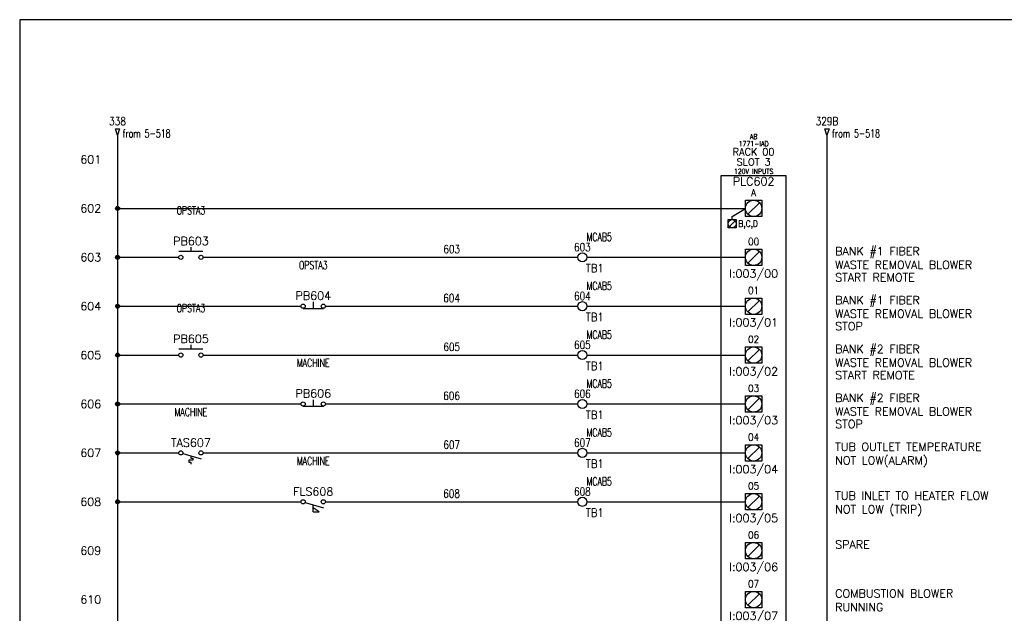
# Model space of a CAD drawing. Header units: inches. Extents: x 0 to 30, y 0 to 19.
# Tile 2 of 4: x 0 to 15.1, y 9.9 to 19. Entities that reach past the tile are written whole.
import ezdxf
from ezdxf.enums import TextEntityAlignment as Align

# ---------------------------------------------------------------- set-up
doc = ezdxf.new("R2010")
doc.units = ezdxf.units.IN
doc.header["$MEASUREMENT"] = 0
for name, color, linetype in [('BLK_18AWG', 251, 'Continuous'), ('DESC', 1, 'Continuous'), ('LOC', 140, 'Continuous'), ('MISC', 30, 'Continuous'), ('RED_18AWG', 1, 'Continuous'), ('SYMS', 7, 'Continuous'), ('TAGS', 30, 'Continuous'), ('TERMS', 6, 'Continuous'), ('WHT_16AWG', 7, 'Continuous'), ('WIRENO', 3, 'Continuous'), ('WIREREF', 52, 'Continuous'), ('WIREREF_DEST', 62, 'Continuous'), ('XREF', 7, 'Continuous')]:
    doc.layers.add(name, color=color, linetype=linetype)
doc.layers.add('Viewports', color=3, linetype='Continuous', plot=False)
doc.styles.add('LEGACY', font='romans.shx')
doc.styles.add('WD', font='romans.shx')

# ---------------------------------------------------------------- blocks, each defined once
blk = doc.blocks.new('PLCIO_7923')
at = {"layer": 'SYMS'}
for p, q in [((0.5, 0.5), (-0.5, 0.5)), ((-0.5, 0.5), (-0.5, -13.125)), ((0.5, -13.125), (0.5, 0.5)), ((-0.328, -0.125), (-0.125, 0)), ((-0.125, 0.125), (0.125, 0.125)), ((-0.125, -0.125), (-0.125, 0.125)), ((0.088, 0.088), (-0.088, -0.088)), ((0.125, 0.125), (0.125, -0.125)), ((-0.328, -0.172), (-0.328, -0.125)), ((0.125, -0.125), (-0.125, -0.125)), ((-0.391, -0.172), (-0.266, -0.172)), ((-0.391, -0.297), (-0.391, -0.172)), ((-0.266, -0.297), (-0.391, -0.297)), ((-0.284, -0.19), (-0.372, -0.279)), ((-0.266, -0.172), (-0.266, -0.297)), ((-0.125, -0.625), (0.125, -0.625)), ((-0.125, -0.875), (-0.125, -0.625)), ((-0.125, -0.625), (0.125, -0.625)), ((-0.125, -0.875), (-0.125, -0.625)), ((0.088, -0.662), (-0.088, -0.838)), ((0.125, -0.625), (0.125, -0.875)), ((0.125, -0.625), (0.125, -0.875)), ((0.125, -0.875), (-0.125, -0.875)), ((0.125, -0.875), (-0.125, -0.875)), ((-0.125, -1.375), (0.125, -1.375)), ((-0.125, -1.625), (-0.125, -1.375)), ((-0.125, -1.375), (0.125, -1.375)), ((-0.125, -1.625), (-0.125, -1.375)), ((0.088, -1.412), (-0.088, -1.588)), ((0.125, -1.375), (0.125, -1.625)), ((0.125, -1.375), (0.125, -1.625)), ((0.125, -1.625), (-0.125, -1.625)), ((0.125, -1.625), (-0.125, -1.625)), ((-0.125, -2.125), (0.125, -2.125)), ((-0.125, -2.375), (-0.125, -2.125)), ((-0.125, -2.125), (0.125, -2.125)), ((-0.125, -2.375), (-0.125, -2.125)), ((0.088, -2.162), (-0.088, -2.338)), ((0.125, -2.125), (0.125, -2.375)), ((0.125, -2.125), (0.125, -2.375)), ((0.125, -2.375), (-0.125, -2.375)), ((0.125, -2.375), (-0.125, -2.375)), ((-0.125, -2.875), (0.125, -2.875)), ((-0.125, -3.125), (-0.125, -2.875)), ((-0.125, -2.875), (0.125, -2.875)), ((-0.125, -3.125), (-0.125, -2.875)), ((0.088, -2.912), (-0.088, -3.088)), ((0.125, -2.875), (0.125, -3.125)), ((0.125, -2.875), (0.125, -3.125)), ((0.125, -3.125), (-0.125, -3.125)), ((0.125, -3.125), (-0.125, -3.125)), ((-0.125, -3.625), (0.125, -3.625)), ((-0.125, -3.875), (-0.125, -3.625)), ((-0.125, -3.625), (0.125, -3.625)), ((-0.125, -3.875), (-0.125, -3.625)), ((0.088, -3.662), (-0.088, -3.838)), ((0.125, -3.625), (0.125, -3.875)), ((0.125, -3.625), (0.125, -3.875)), ((0.125, -3.875), (-0.125, -3.875)), ((0.125, -3.875), (-0.125, -3.875)), ((-0.125, -4.375), (0.125, -4.375)), ((-0.125, -4.625), (-0.125, -4.375)), ((-0.125, -4.375), (0.125, -4.375)), ((-0.125, -4.625), (-0.125, -4.375)), ((0.125, -4.375), (0.125, -4.625)), ((0.125, -4.375), (0.125, -4.625)), ((0.088, -4.412), (-0.088, -4.588)), ((0.125, -4.625), (-0.125, -4.625)), ((0.125, -4.625), (-0.125, -4.625)), ((-0.125, -5.125), (0.125, -5.125)), ((-0.125, -5.375), (-0.125, -5.125)), ((-0.125, -5.125), (0.125, -5.125)), ((-0.125, -5.375), (-0.125, -5.125)), ((0.125, -5.125), (0.125, -5.375)), ((0.125, -5.125), (0.125, -5.375)), ((0.088, -5.162), (-0.088, -5.338)), ((0.125, -5.375), (-0.125, -5.375)), ((0.125, -5.375), (-0.125, -5.375)), ((-0.125, -5.875), (0.125, -5.875)), ((-0.125, -6.125), (-0.125, -5.875)), ((-0.125, -5.875), (0.125, -5.875)), ((-0.125, -6.125), (-0.125, -5.875)), ((0.125, -5.875), (0.125, -6.125)), ((0.125, -5.875), (0.125, -6.125)), ((0.088, -5.912), (-0.088, -6.088)), ((0.125, -6.125), (-0.125, -6.125)), ((0.125, -6.125), (-0.125, -6.125))]:
    blk.add_line(p, q, dxfattribs=at)
for centre, radius in [((0, 0), 0.125), ((-0.328, -0.234), 0.0625), ((0, -0.75), 0.125), ((0, -1.5), 0.125), ((0, -2.25), 0.125), ((0, -3), 0.125), ((0, -3.75), 0.125), ((0, -4.5), 0.125), ((0, -5.25), 0.125), ((0, -6), 0.125)]:
    blk.add_circle(centre, radius, dxfattribs=at)
at = {"layer": 'SYMS', "style": 'LEGACY'}
for tag, height, width, p in [('LOC', 0.0781, 0.8, (0, 1.17)), ('MFG', 0.0781, 0.8, (0, 1.062)), ('CAT', 0.0781, 0.9, (0, 0.953)), ('DESC', 0.0781, 0.8, (0, 0.53)), ('TERM01', 0.109, 0.9, (0, 0.188)), ('TERM02', 0.109, 0.9, (0, -0.562)), ('TERM03', 0.109, 0.9, (0, -1.312)), ('TERM04', 0.109, 0.9, (0, -2.062)), ('TERM05', 0.109, 0.9, (0, -2.812)), ('TERM06', 0.109, 0.9, (0, -3.562)), ('TERM07', 0.109, 0.9, (0, -4.312)), ('TERM08', 0.109, 0.9, (0, -5.062)), ('TERM09', 0.109, 0.9, (0, -5.812)), ('TERM10', 0.109, 0.9, (0, -6.562)), ('TERM11', 0.109, 0.9, (0, -7.312)), ('TERM12', 0.109, 0.9, (0, -8.062)), ('TERM13', 0.109, 0.9, (0, -8.812)), ('TERM14', 0.109, 0.9, (0, -9.562)), ('TERM15', 0.109, 0.9, (0, -10.312)), ('TERM16', 0.109, 0.9, (0, -11.062)), ('TERM17', 0.109, 0.9, (0, -11.812)), ('TERM18', 0.109, 0.9, (0, -12.562))]:
    blk.add_attdef(tag, text='', height=height, dxfattribs=dict(at, width=width)).set_placement(p, align=Align.CENTER)
at = {"layer": 'SYMS', "linetype": 'Continuous', "style": 'LEGACY', "flags": 9}
blk.add_attdef('ASSYCODE', text='', height=0.01, dxfattribs=at).set_placement((0.23, 1.071), align=Align.CENTER)
at = {"layer": 'SYMS', "style": 'LEGACY'}
for tag, p in [('LINE1', (0, 0.812)), ('LINE2', (0, 0.656)), ('TAG', (0, 0.353))]:
    blk.add_attdef(tag, text='', height=0.109, dxfattribs=at).set_placement(p, align=Align.CENTER)
at = {"layer": 'SYMS', "style": 'LEGACY', "flags": 1}
for tag, p in [('X4TERM01', (-0.125, 0)), ('X4TERM02', (-0.125, -0.75)), ('X4TERM03', (-0.125, -1.5)), ('X4TERM04', (-0.125, -2.25)), ('X4TERM05', (-0.125, -3)), ('X4TERM06', (-0.125, -3.75)), ('X4TERM07', (-0.125, -4.5)), ('X4TERM08', (-0.125, -5.25)), ('X4TERM09', (-0.125, -6)), ('X4TERM10', (-0.125, -6.75)), ('X4TERM11', (-0.125, -7.5)), ('X4TERM12', (-0.125, -8.25)), ('X4TERM13', (-0.125, -9)), ('X4TERM14', (-0.125, -9.75)), ('X4TERM15', (-0.125, -10.5)), ('X4TERM16', (-0.125, -11.25)), ('X4TERM17', (-0.125, -12)), ('X1TERM18', (0.125, -12.75))]:
    blk.add_attdef(tag, p, '', height=0.01, dxfattribs=at)
at = {"layer": 'SYMS', "style": 'LEGACY', "width": 0.9}
for tag, p in [('TERMDESC01', (-0.172, -0.062)), ('TERMDESC02', (-0.188, -0.812)), ('TERMDESC03', (-0.188, -1.562)), ('TERMDESC04', (-0.188, -2.312)), ('TERMDESC05', (-0.188, -3.062)), ('TERMDESC06', (-0.188, -3.812)), ('TERMDESC07', (-0.188, -4.562)), ('TERMDESC08', (-0.188, -5.312)), ('TERMDESC09', (-0.188, -6.062)), ('TERMDESC10', (-0.188, -6.812)), ('TERMDESC11', (-0.188, -7.562)), ('TERMDESC12', (-0.188, -8.312)), ('TERMDESC13', (-0.188, -9.062)), ('TERMDESC14', (-0.188, -9.812)), ('TERMDESC15', (-0.188, -10.562)), ('TERMDESC16', (-0.188, -11.312)), ('TERMDESC17', (-0.188, -12.062))]:
    blk.add_attdef(tag, text='', height=0.0781, dxfattribs=at).set_placement(p, align=Align.TOP_RIGHT)
for tag, height, p in [('TERM', 0.0938, (-0.234, -0.188)), ('TERMDESC18', 0.0781, (0.188, -12.812))]:
    blk.add_attdef(tag, text='', height=height, dxfattribs=at).set_placement(p, align=Align.TOP_LEFT)
for tag, p in [('DESCA02', (1.25, -0.719)), ('DESCB02', (1.25, -0.859)), ('DESCC02', (1.25, -1)), ('DESCD02', (1.25, -1.141)), ('DESCE02', (1.25, -1.281)), ('DESCA03', (1.25, -1.469)), ('DESCB03', (1.25, -1.609)), ('DESCC03', (1.25, -1.75)), ('DESCD03', (1.25, -1.891)), ('DESCE03', (1.25, -2.031)), ('DESCA04', (1.25, -2.219)), ('DESCB04', (1.25, -2.359)), ('DESCC04', (1.25, -2.5)), ('DESCD04', (1.25, -2.641)), ('DESCE04', (1.25, -2.781)), ('DESCA05', (1.25, -2.969)), ('DESCB05', (1.25, -3.109)), ('DESCC05', (1.25, -3.25)), ('DESCD05', (1.25, -3.391)), ('DESCE05', (1.25, -3.531)), ('DESCA06', (1.25, -3.719)), ('DESCB06', (1.25, -3.859)), ('DESCC06', (1.25, -4)), ('DESCD06', (1.25, -4.141)), ('DESCE06', (1.25, -4.281)), ('DESCA07', (1.25, -4.469)), ('DESCB07', (1.25, -4.609)), ('DESCC07', (1.25, -4.75)), ('DESCD07', (1.25, -4.891)), ('DESCE07', (1.25, -5.031)), ('DESCA08', (1.25, -5.219)), ('DESCB08', (1.25, -5.359)), ('DESCC08', (1.25, -5.5)), ('DESCD08', (1.25, -5.641)), ('DESCE08', (1.25, -5.781)), ('DESCA09', (1.25, -5.969)), ('DESCB09', (1.25, -6.109)), ('DESCC09', (1.25, -6.25)), ('DESCD09', (1.25, -6.391)), ('DESCE09', (1.25, -6.531)), ('DESCA10', (1.25, -6.719)), ('DESCB10', (1.25, -6.859)), ('DESCC10', (1.25, -7)), ('DESCD10', (1.25, -7.141)), ('DESCE10', (1.25, -7.281)), ('DESCA11', (1.25, -7.469)), ('DESCB11', (1.25, -7.609)), ('DESCC11', (1.25, -7.75)), ('DESCD11', (1.25, -7.891)), ('DESCE11', (1.25, -8.031)), ('DESCA12', (1.25, -8.219)), ('DESCB12', (1.25, -8.359)), ('DESCC12', (1.25, -8.5)), ('DESCD12', (1.25, -8.641)), ('DESCE12', (1.25, -8.781)), ('DESCA13', (1.25, -8.969)), ('DESCB13', (1.25, -9.109)), ('DESCC13', (1.25, -9.25)), ('DESCD13', (1.25, -9.391)), ('DESCE13', (1.25, -9.531)), ('DESCA14', (1.25, -9.719)), ('DESCB14', (1.25, -9.859)), ('DESCC14', (1.25, -10)), ('DESCD14', (1.25, -10.141)), ('DESCE14', (1.25, -10.281)), ('DESCA15', (1.25, -10.469)), ('DESCB15', (1.25, -10.609)), ('DESCC15', (1.25, -10.75)), ('DESCD15', (1.25, -10.891)), ('DESCE15', (1.25, -11.031)), ('DESCA16', (1.25, -11.219)), ('DESCB16', (1.25, -11.359)), ('DESCC16', (1.25, -11.5)), ('DESCD16', (1.25, -11.641)), ('DESCE16', (1.25, -11.781)), ('DESCA17', (1.25, -11.969)), ('DESCB17', (1.25, -12.109)), ('DESCC17', (1.25, -12.25)), ('DESCD17', (1.25, -12.391)), ('DESCE17', (1.25, -12.531))]:
    blk.add_attdef(tag, p, '', height=0.109, dxfattribs=at)
at = {"layer": 'SYMS', "style": 'LEGACY'}
for tag, p in [('TAGA02', (0, -0.938)), ('TAGA03', (0, -1.688)), ('TAGA04', (0, -2.438)), ('TAGA05', (0, -3.188)), ('TAGA06', (0, -3.938)), ('TAGA07', (0, -4.688)), ('TAGA08', (0, -5.438)), ('TAGA09', (0, -6.188)), ('TAGA10', (0, -6.938)), ('TAGA11', (0, -7.688)), ('TAGA12', (0, -8.438)), ('TAGA13', (0, -9.188)), ('TAGA14', (0, -9.938)), ('TAGA15', (0, -10.688)), ('TAGA16', (0, -11.438)), ('TAGA17', (0, -12.188))]:
    blk.add_attdef(tag, text='', height=0.109, dxfattribs=at).set_placement(p, align=Align.TOP_CENTER)
blk = doc.blocks.new('HTS11')
at = {"linetype": 'Continuous'}
blk.add_line((-0.125, -0.01), (0.157, -0.091), dxfattribs=at)
for p, q in [((0.031, -0.111), (-0.031, -0.111)), ((-0.031, -0.111), (-0.031, -0.142)), ((-0.031, -0.142), (0, -0.142)), ((0, -0.046), (0, -0.08)), ((0, -0.08), (0.031, -0.08)), ((0, -0.142), (0, -0.174)), ((0.031, -0.08), (0.031, -0.111))]:
    blk.add_line(p, q)
for centre in [(-0.155, 0), (0.155, 0)]:
    blk.add_circle(centre, 0.0322)
at = {"style": 'WD', "width": 0.7}
for tag, p in [('INST', (0, 0.732)), ('LOC', (0, 0.562)), ('DESC1', (0, 0.406)), ('DESC2', (0, 0.25)), ('XREF', (0, -0.332))]:
    blk.add_attdef(tag, text='', height=0.125, dxfattribs=at).set_placement(p, align=Align.CENTER)
at = {"style": 'WD'}
blk.add_attdef('TAG1', text='', height=0.125, dxfattribs=at).set_placement((0, 0.094), align=Align.CENTER)
for tag, p, height, flags in [('X4TERM01', (-0.188, 0), 0.0125, 1), ('CONTACT', (0.038, 0.02), 0.01, 1), ('FAMILY', (0.038, 0.037), 0.01, 9), ('X1TERM02', (0.188, 0), 0.0125, 1)]:
    blk.add_attdef(tag, p, '', height=height, dxfattribs=dict(at, flags=flags))
for tag, p in [('X2LINK', (0, 0.031)), ('X8LINK', (0, -0.219))]:
    blk.add_attdef(tag, p, '', height=0.01, dxfattribs=at)
at = {"linetype": 'Continuous', "style": 'WD', "flags": 9}
for tag, p in [('CAT', (0.063, -0.007)), ('ASSYCODE', (0.062, -0.047)), ('MFG', (0.063, -0.027))]:
    blk.add_attdef(tag, text='', height=0.01, dxfattribs=at).set_placement(p, align=Align.CENTER)
at = {"linetype": 'Continuous', "style": 'WD', "flags": 8}
blk.add_attdef('TERM01', text='', height=0.125, dxfattribs=at).set_placement((-0.25, -0.016), align=Align.TOP_RIGHT)
blk.add_attdef('TERM02', text='', height=0.125, dxfattribs=at).set_placement((0.25, -0.016), align=Align.TOP_LEFT)
at = {"style": 'WD', "width": 0.7}
for tag, p in [('RATING1', (0.281, -0.294)), ('WDTAGALT', (0.281, -0.466))]:
    blk.add_attdef(tag, p, '', height=0.125, dxfattribs=at)
blk = doc.blocks.new('HFS11')
at = {"linetype": 'Continuous'}
blk.add_line((-0.125, -0.01), (0.157, -0.091), dxfattribs=at)
for p, q in [((0, -0.156), (0, -0.046)), ((0.093, -0.156), (0, -0.094)), ((0, -0.156), (0.093, -0.156))]:
    blk.add_line(p, q)
for centre in [(-0.155, 0), (0.155, 0)]:
    blk.add_circle(centre, 0.0322)
at = {"style": 'WD', "width": 0.7}
for tag, p in [('INST', (0, 0.732)), ('LOC', (0, 0.562)), ('DESC1', (0, 0.406)), ('DESC2', (0, 0.25)), ('XREF', (0, -0.348)), ('WDTAGALT', (-0.009, -0.5))]:
    blk.add_attdef(tag, text='', height=0.125, dxfattribs=at).set_placement(p, align=Align.CENTER)
at = {"style": 'WD'}
blk.add_attdef('TAG1', text='', height=0.125, dxfattribs=at).set_placement((0, 0.094), align=Align.CENTER)
for tag, p, height, flags in [('X4TERM01', (-0.188, 0), 0.0125, 1), ('CONTACT', (0.038, 0.02), 0.01, 1), ('FAMILY', (0.038, 0.037), 0.01, 9), ('X1TERM02', (0.188, 0), 0.0125, 1)]:
    blk.add_attdef(tag, p, '', height=height, dxfattribs=dict(at, flags=flags))
for tag, p in [('X2LINK', (0, 0.047)), ('X8LINK', (0, -0.203))]:
    blk.add_attdef(tag, p, '', height=0.01, dxfattribs=at)
at = {"linetype": 'Continuous', "style": 'WD', "flags": 9}
for tag, p in [('CAT', (0.063, -0.007)), ('ASSYCODE', (0.062, -0.047)), ('MFG', (0.063, -0.027))]:
    blk.add_attdef(tag, text='', height=0.01, dxfattribs=at).set_placement(p, align=Align.CENTER)
at = {"linetype": 'Continuous', "style": 'WD', "flags": 8}
blk.add_attdef('TERM01', text='', height=0.125, dxfattribs=at).set_placement((-0.25, -0.031), align=Align.TOP_RIGHT)
blk.add_attdef('TERM02', text='', height=0.125, dxfattribs=at).set_placement((0.25, -0.031), align=Align.TOP_LEFT)
at = {"style": 'WD', "width": 0.7}
blk.add_attdef('RATING1', (0.249, -0.313), '', height=0.125, dxfattribs=at)
blk = doc.blocks.new('WDDOT')
for radius in [0.03, 0.0187, 0.00929]:
    blk.add_circle((0, 0), radius)
blk = doc.blocks.new('WD_MLRH')
at = {"style": 'WD'}
blk.add_attdef('RUNGFIRST', text='', height=0.125, dxfattribs=at).set_placement((-0.25, 0), align=Align.MIDDLE_RIGHT)
at = {"style": 'WD', "flags": 1}
for tag, p in [('RUNGHORV', (-0.25, -0.127)), ('RUNGINC', (-0.25, -0.163)), ('WIREMODE', (-0.25, -0.281)), ('RUNGDIST', (-0.25, -0.2)), ('RUNGCNT', (-0.25, -0.237)), ('WIREFMT', (-0.25, -0.321)), ('WIRE-START', (-0.25, -0.356)), ('WIRE-GSUF', (-0.25, -0.396)), ('PH3SPACE', (-0.25, -0.437))]:
    blk.add_attdef(tag, text='', height=0.025, dxfattribs=at).set_placement(p, align=Align.RIGHT)
blk = doc.blocks.new('HA1D2')
blk.add_lwpolyline([(0, 0.094), (0.031, 0.094), (0, 0), (-0.031, 0.094), (0, 0.094)])
at = {"style": 'WD', "width": 0.8, "flags": 8}
blk.add_attdef('WIRENO', text='', height=0.125, dxfattribs=at).set_placement((0, 0.15), align=Align.CENTER)
at = {"style": 'WD', "flags": 1}
for tag, p in [('X8TERM01', (0, 0)), ('SIGCODE', (0.026, 0.066))]:
    blk.add_attdef(tag, p, '', height=0.01, dxfattribs=at)
at = {"style": 'WD', "width": 0.7}
for tag, p in [('XREF', (0.077, -0.037)), ('DESC1', (0.077, -0.206))]:
    blk.add_attdef(tag, p, '', height=0.125, dxfattribs=at)
blk = doc.blocks.new('HPB12')
for p, q in [((0, 0.065), (0, -0.033)), ((-0.156, -0.033), (0.156, -0.033))]:
    blk.add_line(p, q)
for centre in [(-0.155, 0), (0.155, 0)]:
    blk.add_circle(centre, 0.0322)
at = {"style": 'WD', "width": 0.7}
for tag, p in [('INST', (0, 0.738)), ('LOC', (0, 0.568)), ('DESC1', (0, 0.412)), ('DESC2', (0, 0.255)), ('XREF', (0, -0.232))]:
    blk.add_attdef(tag, text='', height=0.125, dxfattribs=at).set_placement(p, align=Align.CENTER)
at = {"style": 'WD'}
blk.add_attdef('TAG1', text='', height=0.125, dxfattribs=at).set_placement((0, 0.099), align=Align.CENTER)
for tag, p, height, flags in [('X4TERM01', (-0.188, 0), 0.0125, 1), ('CONTACT', (0.054, 0.042), 0.01, 9), ('FAMILY', (0.054, 0.058), 0.01, 9), ('X1TERM02', (0.188, 0), 0.0125, 1)]:
    blk.add_attdef(tag, p, '', height=height, dxfattribs=dict(at, flags=flags))
for tag, p in [('X2LINK', (0, 0.125)), ('X8LINK', (0, -0.094))]:
    blk.add_attdef(tag, p, '', height=0.01, dxfattribs=at)
at = {"linetype": 'Continuous', "style": 'WD', "flags": 9}
for tag, p in [('MFG', (0.076, -0.006)), ('CAT', (0.076, 0.017)), ('ASSYCODE', (0.076, -0.022))]:
    blk.add_attdef(tag, text='', height=0.01, dxfattribs=at).set_placement(p, align=Align.CENTER)
at = {"linetype": 'Continuous', "style": 'WD', "flags": 8}
blk.add_attdef('TERM01', text='', height=0.125, dxfattribs=at).set_placement((-0.25, -0.031), align=Align.TOP_RIGHT)
blk.add_attdef('TERM02', text='', height=0.125, dxfattribs=at).set_placement((0.25, -0.031), align=Align.TOP_LEFT)
blk = doc.blocks.new('HT0W02')
blk.add_circle((0, 0), 0.0699)
at = {"style": 'WD'}
for tag, p, width in [('INST', (0.062, 0.42), 0.7), ('LOC', (0.062, 0.25), 0.7), ('DESC1', (0.053, -0.385), 0.8)]:
    blk.add_attdef(tag, p, '', height=0.125, dxfattribs=dict(at, width=width))
at = {"linetype": 'Continuous', "style": 'WD', "width": 0.8, "flags": 8}
blk.add_attdef('WIRENO', text='', height=0.125, dxfattribs=at).set_placement((0, 0.094), align=Align.CENTER)
at = {"style": 'WD', "flags": 1}
for tag, p, height in [('X4TERM01', (-0.07, 0), 0.0125), ('X4TERMDESC01', (-0.055, -0.023), 0.025), ('X2TERMDESC01', (-0.006, 0.029), 0.025), ('X2TERM01', (0, 0.07), 0.0125), ('STRIPSEQ', (0, 0), 0.00125), ('X1TERMDESC01', (0.039, -0.003), 0.025), ('X1TERM01', (0.07, 0), 0.0125), ('LINKTERM', (0, -0.002), 0.00125), ('X8TERM01', (0, -0.07), 0.0125), ('X8TERMDESC01', (0, -0.054), 0.025)]:
    blk.add_attdef(tag, p, '', height=height, dxfattribs=at)
at = {"linetype": 'Continuous', "style": 'WD'}
for tag, p, height, width, flags in [('TAGSTRIP', (0.053, -0.229), 0.125, 0.9, 8), ('CAT', (0.213, -0.406), 0.109, 0.8, 1), ('DESC2', (0.053, -0.541), 0.125, 0.8, 8), ('DESC3', (0.053, -0.698), 0.125, 0.8, 8)]:
    blk.add_attdef(tag, p, '', height=height, dxfattribs=dict(at, width=width, flags=flags))
at = {"linetype": 'Continuous', "style": 'WD', "width": 0.8, "flags": 1}
blk.add_attdef('MFG', text='', height=0.109, dxfattribs=at).set_placement((0.088, -0.406), align=Align.RIGHT)
at = {"style": 'WD', "width": 0.7, "flags": 1}
blk.add_attdef('ASSYCODE', (0.062, -0.281), '', height=0.01, dxfattribs=at)
blk = doc.blocks.new('HPB11')
for p, q in [((0, 0.156), (0, 0.094)), ((-0.185, 0.094), (0.18, 0.094))]:
    blk.add_line(p, q)
for centre in [(-0.155, 0), (0.155, 0)]:
    blk.add_circle(centre, 0.0322)
at = {"style": 'WD', "width": 0.7}
for tag, p in [('INST', (0, 0.826)), ('LOC', (0, 0.656)), ('DESC1', (0, 0.5)), ('DESC2', (0, 0.344)), ('XREF', (0, -0.219))]:
    blk.add_attdef(tag, text='', height=0.125, dxfattribs=at).set_placement(p, align=Align.CENTER)
at = {"style": 'WD'}
blk.add_attdef('TAG1', text='', height=0.125, dxfattribs=at).set_placement((0, 0.188), align=Align.CENTER)
for tag, p in [('X2LINK', (0, 0.219)), ('X8LINK', (0, 0))]:
    blk.add_attdef(tag, p, '', height=0.01, dxfattribs=at)
for tag, p, height, flags in [('FAMILY', (0.205, 0.152), 0.01, 9), ('X4TERM01', (-0.188, 0), 0.0125, 1), ('X1TERM02', (0.188, 0), 0.0125, 1), ('CONTACT', (0.205, 0.136), 0.01, 1)]:
    blk.add_attdef(tag, p, '', height=height, dxfattribs=dict(at, flags=flags))
at = {"linetype": 'Continuous', "style": 'WD', "flags": 9}
for tag, p in [('ASSYCODE', (0.23, 0.071)), ('MFG', (0.228, 0.089)), ('CAT', (0.23, 0.108))]:
    blk.add_attdef(tag, text='', height=0.01, dxfattribs=at).set_placement(p, align=Align.CENTER)
at = {"linetype": 'Continuous', "style": 'WD', "flags": 8}
blk.add_attdef('TERM01', text='', height=0.125, dxfattribs=at).set_placement((-0.25, -0.031), align=Align.TOP_RIGHT)
blk.add_attdef('TERM02', text='', height=0.125, dxfattribs=at).set_placement((0.25, -0.031), align=Align.TOP_LEFT)
blk = doc.blocks.new('WD_WNH')
at = {"linetype": 'Continuous', "style": 'WD', "width": 0.8}
blk.add_attdef('WIRENO', text='', height=0.125, dxfattribs=at).set_placement((0, 0.062), align=Align.CENTER)
at = {"style": 'WD', "flags": 1}
for tag, p in [('W01USER', (0, 0.078)), ('W02USER', (0, 0.07)), ('W03USER', (0, 0.062)), ('W04USER', (0, 0.055)), ('W05USER', (0, 0.047)), ('W06USER', (0, 0.039)), ('W07USER', (0, 0.031)), ('W08USER', (0, 0.023)), ('W09USER', (0, 0.016)), ('W10USER', (0, 0.008))]:
    blk.add_attdef(tag, text='', height=0.005, dxfattribs=at).set_placement(p, align=Align.CENTER)

msp = doc.modelspace()

# ---------------------------------------------------------------- linework, layer by layer
at = {"layer": 'BLK_18AWG'}
for p, q in [((1.5, 17.25), (1.5, 2.25)), ((1.5, 16.125), (11.125, 16.125)), ((1.5, 15.375), (2.438, 15.375)), ((1.5, 14.625), (4.312, 14.625)), ((1.5, 13.875), (2.438, 13.875)), ((1.5, 13.125), (4.312, 13.125)), ((1.5, 12.375), (2.438, 12.375)), ((1.5, 11.625), (4.312, 11.625))]:
    msp.add_line(p, q, dxfattribs=at)
at = {"layer": 'RED_18AWG'}
for p, q in [((2.812, 15.375), (8.555, 15.375)), ((8.695, 15.375), (11.125, 15.375)), ((4.688, 14.625), (8.555, 14.625)), ((8.695, 14.625), (11.125, 14.625)), ((2.812, 13.875), (8.555, 13.875)), ((8.695, 13.875), (11.125, 13.875)), ((4.688, 13.125), (8.555, 13.125)), ((8.695, 13.125), (11.125, 13.125)), ((2.812, 12.375), (8.555, 12.375)), ((8.695, 12.375), (11.125, 12.375)), ((4.688, 11.625), (8.555, 11.625)), ((8.695, 11.625), (11.125, 11.625))]:
    msp.add_line(p, q, dxfattribs=at)
at = {"layer": 'Viewports'}
msp.add_lwpolyline([(0, 0), (30, 0), (30, 19.02), (0, 19.02)], close=True, dxfattribs=at)
at = {"layer": 'WHT_16AWG'}
msp.add_line((12.375, 17.25), (12.375, 2.25), dxfattribs=at)

# ---------------------------------------------------------------- block references
ref = msp.add_blockref('PLCIO_7923', (11.25, 16.125))
ref.add_attrib('TERM01', 'A', dxfattribs={"layer": 'TERMS', "height": 0.109, "style": 'WD', "width": 0.9}).set_placement((11.25, 16.312), align=Align.CENTER)
ref.add_attrib('TAG', 'PLC602', dxfattribs={"layer": 'TAGS', "height": 0.125, "style": 'WD'}).set_placement((11.25, 16.478), align=Align.CENTER)
ref.add_attrib('TERM', 'B,C,D', dxfattribs={"layer": 'TERMS', "height": 0.0938, "style": 'WD', "width": 0.9}).set_placement((11.016, 15.938), align=Align.TOP_LEFT)
ref.add_attrib('LINE1', 'RACK 00', dxfattribs={"layer": 'MISC', "height": 0.1094, "style": 'WD'}).set_placement((11.25, 16.938), align=Align.CENTER)
ref.add_attrib('LINE2', 'SLOT 3', dxfattribs={"layer": 'MISC', "height": 0.1094, "style": 'WD'}).set_placement((11.25, 16.781), align=Align.CENTER)
ref.add_attrib('DESC', '120V INPUTS', dxfattribs={"layer": 'DESC', "height": 0.07812, "style": 'WD', "width": 0.8}).set_placement((11.25, 16.655), align=Align.CENTER)
ref.add_attrib('CAT', '1771-IAD', dxfattribs={"layer": 'MISC', "height": 0.0781, "style": 'WD', "width": 0.9}).set_placement((11.25, 17.078), align=Align.CENTER)
ref.add_attrib('MFG', 'AB', dxfattribs={"layer": 'MISC', "height": 0.0781, "style": 'WD', "width": 0.8}).set_placement((11.25, 17.188), align=Align.CENTER)
ref.add_attrib('TERM02', '00', dxfattribs={"layer": 'TERMS', "height": 0.1094, "style": 'WD', "width": 0.9}).set_placement((11.25, 15.562), align=Align.CENTER)
ref.add_attrib('TAGA02', 'I:003/00', dxfattribs={"layer": 'TAGS', "height": 0.125, "style": 'WD'}).set_placement((11.25, 15.188), align=Align.TOP_CENTER)
ref.add_attrib('DESCA02', 'BANK #1 FIBER', (12.5, 15.406), dxfattribs={"layer": 'DESC', "height": 0.125, "style": 'WD'})
ref.add_attrib('DESCB02', 'WASTE REMOVAL BLOWER', (12.5, 15.197), dxfattribs={"layer": 'DESC', "height": 0.125, "style": 'WD'})
ref.add_attrib('DESCC02', 'START REMOTE', (12.5, 15.005), dxfattribs={"layer": 'DESC', "height": 0.125, "style": 'WD'})
ref.add_attrib('TERM03', '01', dxfattribs={"layer": 'TERMS', "height": 0.1094, "style": 'WD', "width": 0.9}).set_placement((11.25, 14.812), align=Align.CENTER)
ref.add_attrib('TAGA03', 'I:003/01', dxfattribs={"layer": 'TAGS', "height": 0.125, "style": 'WD'}).set_placement((11.25, 14.438), align=Align.TOP_CENTER)
ref.add_attrib('DESCA03', 'BANK #1 FIBER', (12.5, 14.656), dxfattribs={"layer": 'DESC', "height": 0.125, "style": 'WD'})
ref.add_attrib('DESCB03', 'WASTE REMOVAL BLOWER', (12.5, 14.447), dxfattribs={"layer": 'DESC', "height": 0.125, "style": 'WD'})
ref.add_attrib('DESCC03', 'STOP ', (12.5, 14.255), dxfattribs={"layer": 'DESC', "height": 0.125, "style": 'WD'})
ref.add_attrib('TERM04', '02', dxfattribs={"layer": 'TERMS', "height": 0.1094, "style": 'WD', "width": 0.9}).set_placement((11.25, 14.062), align=Align.CENTER)
ref.add_attrib('TAGA04', 'I:003/02', dxfattribs={"layer": 'TAGS', "height": 0.125, "style": 'WD'}).set_placement((11.25, 13.688), align=Align.TOP_CENTER)
ref.add_attrib('DESCA04', 'BANK #2 FIBER', (12.5, 13.906), dxfattribs={"layer": 'DESC', "height": 0.125, "style": 'WD'})
ref.add_attrib('DESCB04', 'WASTE REMOVAL BLOWER', (12.5, 13.697), dxfattribs={"layer": 'DESC', "height": 0.125, "style": 'WD'})
ref.add_attrib('DESCC04', 'START REMOTE', (12.5, 13.505), dxfattribs={"layer": 'DESC', "height": 0.125, "style": 'WD'})
ref.add_attrib('TERM05', '03', dxfattribs={"layer": 'TERMS', "height": 0.1094, "style": 'WD', "width": 0.9}).set_placement((11.25, 13.312), align=Align.CENTER)
ref.add_attrib('TAGA05', 'I:003/03', dxfattribs={"layer": 'TAGS', "height": 0.125, "style": 'WD'}).set_placement((11.25, 12.938), align=Align.TOP_CENTER)
ref.add_attrib('DESCA05', 'BANK #2 FIBER', (12.5, 13.156), dxfattribs={"layer": 'DESC', "height": 0.125, "style": 'WD'})
ref.add_attrib('DESCB05', 'WASTE REMOVAL BLOWER', (12.5, 12.947), dxfattribs={"layer": 'DESC', "height": 0.125, "style": 'WD'})
ref.add_attrib('DESCC05', 'STOP ', (12.5, 12.755), dxfattribs={"layer": 'DESC', "height": 0.125, "style": 'WD'})
ref.add_attrib('TERM06', '04', dxfattribs={"layer": 'TERMS', "height": 0.1094, "style": 'WD', "width": 0.9}).set_placement((11.25, 12.562), align=Align.CENTER)
ref.add_attrib('TAGA06', 'I:003/04', dxfattribs={"layer": 'TAGS', "height": 0.125, "style": 'WD'}).set_placement((11.25, 12.188), align=Align.TOP_CENTER)
ref.add_attrib('DESCA06', 'TUB OUTLET TEMPERATURE', (12.5, 12.406), dxfattribs={"layer": 'DESC', "height": 0.125, "style": 'WD'})
ref.add_attrib('DESCB06', 'NOT LOW(ALARM)', (12.5, 12.197), dxfattribs={"layer": 'DESC', "height": 0.125, "style": 'WD'})
ref.add_attrib('TERM07', '05', dxfattribs={"layer": 'TERMS', "height": 0.1094, "style": 'WD', "width": 0.9}).set_placement((11.25, 11.812), align=Align.CENTER)
ref.add_attrib('TAGA07', 'I:003/05', dxfattribs={"layer": 'TAGS', "height": 0.125, "style": 'WD'}).set_placement((11.25, 11.438), align=Align.TOP_CENTER)
ref.add_attrib('DESCA07', 'TUB INLET TO HEATER FLOW', (12.5, 11.656), dxfattribs={"layer": 'DESC', "height": 0.125, "style": 'WD'})
ref.add_attrib('DESCB07', 'NOT LOW (TRIP)', (12.5, 11.447), dxfattribs={"layer": 'DESC', "height": 0.125, "style": 'WD'})
ref.add_attrib('TERM08', '06', dxfattribs={"layer": 'TERMS', "height": 0.1094, "style": 'WD', "width": 0.9}).set_placement((11.25, 11.062), align=Align.CENTER)
ref.add_attrib('TAGA08', 'I:003/06', dxfattribs={"layer": 'TAGS', "height": 0.125, "style": 'WD'}).set_placement((11.25, 10.688), align=Align.TOP_CENTER)
ref.add_attrib('DESCA08', 'SPARE', (12.5, 10.906), dxfattribs={"layer": 'DESC', "height": 0.125, "style": 'WD'})
ref.add_attrib('TERM09', '07', dxfattribs={"layer": 'TERMS', "height": 0.1094, "style": 'WD', "width": 0.9}).set_placement((11.25, 10.312), align=Align.CENTER)
ref.add_attrib('TAGA09', 'I:003/07', dxfattribs={"layer": 'TAGS', "height": 0.125, "style": 'WD'}).set_placement((11.25, 9.938), align=Align.TOP_CENTER)
ref.add_attrib('DESCA09', 'COMBUSTION BLOWER', (12.5, 10.156), dxfattribs={"layer": 'DESC', "height": 0.125, "style": 'WD'})
ref.add_attrib('DESCB09', 'RUNNING', (12.5, 9.947), dxfattribs={"layer": 'DESC', "height": 0.125, "style": 'WD'})
at = {"layer": 'SYMS'}
ref = msp.add_blockref('HA1D2', (1.5, 17.25), dxfattribs=at)
ref.add_attrib('WIRENO', '338', dxfattribs={"layer": 'WIREREF_DEST', "height": 0.125, "style": 'WD', "width": 0.8, "flags": 8}).set_placement((1.5, 17.4), align=Align.CENTER)
ref.add_attrib('XREF', 'from 5-518', (1.577, 17.213), dxfattribs={"layer": 'XREF', "height": 0.125, "style": 'WD', "width": 0.7})
ref = msp.add_blockref('HA1D2', (12.375, 17.25), dxfattribs=at)
ref.add_attrib('WIRENO', '329B', dxfattribs={"layer": 'WIREREF_DEST', "height": 0.125, "style": 'WD', "width": 0.8, "flags": 8}).set_placement((12.375, 17.4), align=Align.CENTER)
ref.add_attrib('XREF', 'from 5-518', (12.452, 17.213), dxfattribs={"layer": 'XREF', "height": 0.125, "style": 'WD', "width": 0.7})
ref = msp.add_blockref('WD_MLRH', (1.5, 16.875), dxfattribs=at)
ref.add_attrib('RUNGFIRST', '601', dxfattribs={"layer": 'MISC', "height": 0.125, "style": 'WD'}).set_placement((1.25, 16.875), align=Align.MIDDLE_RIGHT)
for p in [(1.5, 16.125), (1.5, 15.375), (1.5, 14.625), (1.5, 13.875), (1.5, 13.125), (1.5, 12.375), (1.5, 11.625)]:
    msp.add_blockref('WDDOT', p, dxfattribs=at)
ref = msp.add_blockref('HPB11', (2.625, 15.375), dxfattribs=at)
ref.add_attrib('LOC', 'OPSTA3', dxfattribs={"layer": 'LOC', "height": 0.125, "style": 'WD', "width": 0.7}).set_placement((2.625, 16.031), align=Align.CENTER)
ref.add_attrib('TAG1', 'PB603', dxfattribs={"layer": 'TAGS', "height": 0.125, "style": 'WD'}).set_placement((2.625, 15.562), align=Align.CENTER)
ref = msp.add_blockref('HT0W02', (8.625, 15.375), dxfattribs=at)
ref.add_attrib('WIRENO', '603', dxfattribs={"layer": 'WIREREF', "linetype": 'Continuous', "height": 0.125, "style": 'WD', "width": 0.8, "flags": 8}).set_placement((8.625, 15.469), align=Align.CENTER)
ref.add_attrib('LOC', 'MCAB5', (8.688, 15.625), dxfattribs={"layer": 'LOC', "height": 0.125, "style": 'WD', "width": 0.7})
ref.add_attrib('TAGSTRIP', 'TB1', (8.678, 15.146), dxfattribs={"layer": 'TAGS', "linetype": 'Continuous', "height": 0.125, "style": 'WD', "width": 0.9, "flags": 8})
ref = msp.add_blockref('HPB12', (4.5, 14.625), dxfattribs=at)
ref.add_attrib('LOC', 'OPSTA3', dxfattribs={"layer": 'LOC', "height": 0.125, "style": 'WD', "width": 0.7}).set_placement((4.5, 15.193), align=Align.CENTER)
ref.add_attrib('TAG1', 'PB604', dxfattribs={"layer": 'TAGS', "height": 0.125, "style": 'WD'}).set_placement((4.5, 14.724), align=Align.CENTER)
ref = msp.add_blockref('HT0W02', (8.625, 14.625), dxfattribs=at)
ref.add_attrib('WIRENO', '604', dxfattribs={"layer": 'WIREREF', "linetype": 'Continuous', "height": 0.125, "style": 'WD', "width": 0.8, "flags": 8}).set_placement((8.625, 14.719), align=Align.CENTER)
ref.add_attrib('LOC', 'MCAB5', (8.688, 14.875), dxfattribs={"layer": 'LOC', "height": 0.125, "style": 'WD', "width": 0.7})
ref.add_attrib('TAGSTRIP', 'TB1', (8.678, 14.396), dxfattribs={"layer": 'TAGS', "linetype": 'Continuous', "height": 0.125, "style": 'WD', "width": 0.9, "flags": 8})
ref = msp.add_blockref('HPB11', (2.625, 13.875), dxfattribs=at)
ref.add_attrib('LOC', 'OPSTA3', dxfattribs={"layer": 'LOC', "height": 0.125, "style": 'WD', "width": 0.7}).set_placement((2.625, 14.531), align=Align.CENTER)
ref.add_attrib('TAG1', 'PB605', dxfattribs={"layer": 'TAGS', "height": 0.125, "style": 'WD'}).set_placement((2.625, 14.062), align=Align.CENTER)
ref = msp.add_blockref('HT0W02', (8.625, 13.875), dxfattribs=at)
ref.add_attrib('WIRENO', '605', dxfattribs={"layer": 'WIREREF', "linetype": 'Continuous', "height": 0.125, "style": 'WD', "width": 0.8, "flags": 8}).set_placement((8.625, 13.969), align=Align.CENTER)
ref.add_attrib('LOC', 'MCAB5', (8.688, 14.125), dxfattribs={"layer": 'LOC', "height": 0.125, "style": 'WD', "width": 0.7})
ref.add_attrib('TAGSTRIP', 'TB1', (8.678, 13.646), dxfattribs={"layer": 'TAGS', "linetype": 'Continuous', "height": 0.125, "style": 'WD', "width": 0.9, "flags": 8})
ref = msp.add_blockref('HPB12', (4.5, 13.125), dxfattribs=at)
ref.add_attrib('LOC', 'MACHINE', dxfattribs={"layer": 'LOC', "height": 0.125, "style": 'WD', "width": 0.7}).set_placement((4.5, 13.693), align=Align.CENTER)
ref.add_attrib('TAG1', 'PB606', dxfattribs={"layer": 'TAGS', "height": 0.125, "style": 'WD'}).set_placement((4.5, 13.224), align=Align.CENTER)
ref = msp.add_blockref('HT0W02', (8.625, 13.125), dxfattribs=at)
ref.add_attrib('WIRENO', '606', dxfattribs={"layer": 'WIREREF', "linetype": 'Continuous', "height": 0.125, "style": 'WD', "width": 0.8, "flags": 8}).set_placement((8.625, 13.219), align=Align.CENTER)
ref.add_attrib('LOC', 'MCAB5', (8.688, 13.375), dxfattribs={"layer": 'LOC', "height": 0.125, "style": 'WD', "width": 0.7})
ref.add_attrib('TAGSTRIP', 'TB1', (8.678, 12.896), dxfattribs={"layer": 'TAGS', "linetype": 'Continuous', "height": 0.125, "style": 'WD', "width": 0.9, "flags": 8})
ref = msp.add_blockref('HTS11', (2.625, 12.375), dxfattribs=at)
ref.add_attrib('LOC', 'MACHINE', dxfattribs={"layer": 'LOC', "height": 0.125, "style": 'WD', "width": 0.7}).set_placement((2.625, 12.938), align=Align.CENTER)
ref.add_attrib('TAG1', 'TAS607', dxfattribs={"layer": 'TAGS', "height": 0.125, "style": 'WD'}).set_placement((2.625, 12.469), align=Align.CENTER)
ref = msp.add_blockref('HT0W02', (8.625, 12.375), dxfattribs=at)
ref.add_attrib('WIRENO', '607', dxfattribs={"layer": 'WIREREF', "linetype": 'Continuous', "height": 0.125, "style": 'WD', "width": 0.8, "flags": 8}).set_placement((8.625, 12.469), align=Align.CENTER)
ref.add_attrib('LOC', 'MCAB5', (8.688, 12.625), dxfattribs={"layer": 'LOC', "height": 0.125, "style": 'WD', "width": 0.7})
ref.add_attrib('TAGSTRIP', 'TB1', (8.678, 12.146), dxfattribs={"layer": 'TAGS', "linetype": 'Continuous', "height": 0.125, "style": 'WD', "width": 0.9, "flags": 8})
ref = msp.add_blockref('HFS11', (4.5, 11.625), dxfattribs=at)
ref.add_attrib('LOC', 'MACHINE', dxfattribs={"layer": 'LOC', "height": 0.125, "style": 'WD', "width": 0.7}).set_placement((4.5, 12.188), align=Align.CENTER)
ref.add_attrib('TAG1', 'FLS608', dxfattribs={"layer": 'TAGS', "height": 0.125, "style": 'WD'}).set_placement((4.5, 11.719), align=Align.CENTER)
ref = msp.add_blockref('HT0W02', (8.625, 11.625), dxfattribs=at)
ref.add_attrib('WIRENO', '608', dxfattribs={"layer": 'WIREREF', "linetype": 'Continuous', "height": 0.125, "style": 'WD', "width": 0.8, "flags": 8}).set_placement((8.625, 11.719), align=Align.CENTER)
ref.add_attrib('LOC', 'MCAB5', (8.688, 11.875), dxfattribs={"layer": 'LOC', "height": 0.125, "style": 'WD', "width": 0.7})
ref.add_attrib('TAGSTRIP', 'TB1', (8.678, 11.396), dxfattribs={"layer": 'TAGS', "linetype": 'Continuous', "height": 0.125, "style": 'WD', "width": 0.9, "flags": 8})
at = {"layer": 'WIRENO'}
ref = msp.add_blockref('WD_WNH', (6.622, 15.375), dxfattribs=at)
ref.add_attrib('WIRENO', '603', dxfattribs={"linetype": 'Continuous', "height": 0.125, "style": 'WD', "width": 0.8}).set_placement((6.622, 15.438), align=Align.CENTER)
ref = msp.add_blockref('WD_WNH', (6.621, 14.625), dxfattribs=at)
ref.add_attrib('WIRENO', '604', dxfattribs={"linetype": 'Continuous', "height": 0.125, "style": 'WD', "width": 0.8}).set_placement((6.621, 14.688), align=Align.CENTER)
ref = msp.add_blockref('WD_WNH', (6.622, 13.875), dxfattribs=at)
ref.add_attrib('WIRENO', '605', dxfattribs={"linetype": 'Continuous', "height": 0.125, "style": 'WD', "width": 0.8}).set_placement((6.622, 13.938), align=Align.CENTER)
ref = msp.add_blockref('WD_WNH', (6.621, 13.125), dxfattribs=at)
ref.add_attrib('WIRENO', '606', dxfattribs={"linetype": 'Continuous', "height": 0.125, "style": 'WD', "width": 0.8}).set_placement((6.621, 13.188), align=Align.CENTER)
ref = msp.add_blockref('WD_WNH', (6.622, 12.375), dxfattribs=at)
ref.add_attrib('WIRENO', '607', dxfattribs={"linetype": 'Continuous', "height": 0.125, "style": 'WD', "width": 0.8}).set_placement((6.622, 12.438), align=Align.CENTER)
ref = msp.add_blockref('WD_WNH', (6.621, 11.625), dxfattribs=at)
ref.add_attrib('WIRENO', '608', dxfattribs={"linetype": 'Continuous', "height": 0.125, "style": 'WD', "width": 0.8}).set_placement((6.621, 11.688), align=Align.CENTER)

# ---------------------------------------------------------------- texts
at = {"layer": 'MISC', "style": 'WD'}
for s, p in [('602', (1.25, 16.125)), ('603', (1.25, 15.375)), ('604', (1.25, 14.625)), ('605', (1.25, 13.875)), ('606', (1.25, 13.125)), ('607', (1.25, 12.375)), ('608', (1.25, 11.625)), ('609', (1.25, 10.875)), ('610', (1.25, 10.125))]:
    msp.add_text(s, height=0.125, dxfattribs=at).set_placement(p, align=Align.MIDDLE_RIGHT)

doc.saveas('drawing.dxf')
